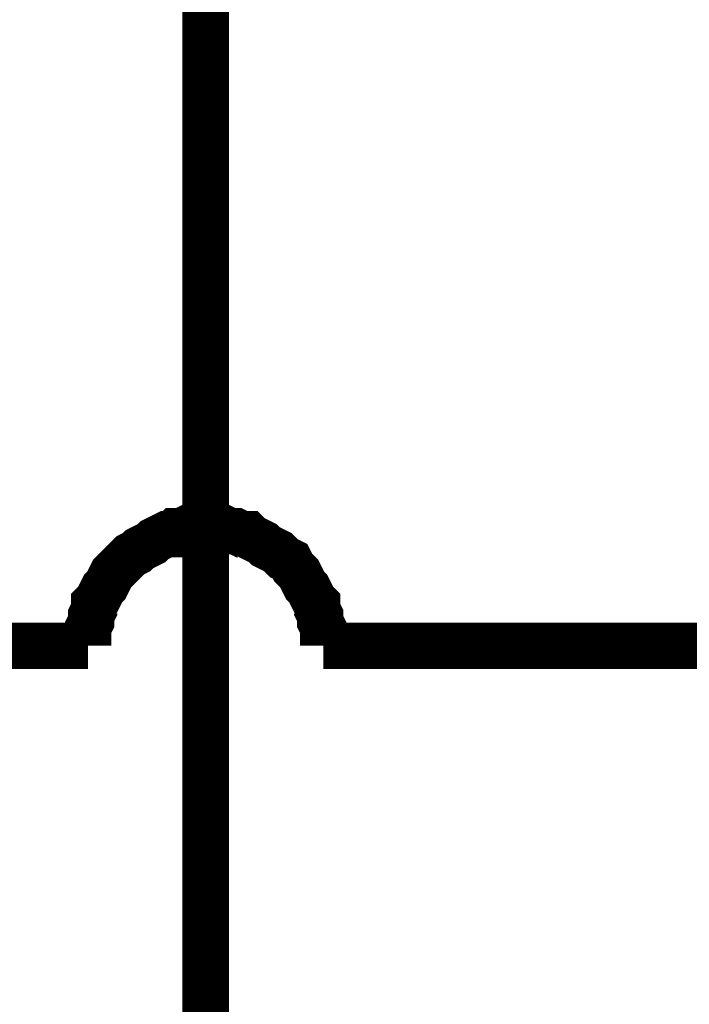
# Model space of a CAD drawing. Header units: inches. Extents: x 0 to 292, y 0 to 193.
# Tile 43 of 189: x 74.45 to 78.78, y 126.15 to 132.51. Entities that reach past the tile are written whole.
import ezdxf

# ---------------------------------------------------------------- set-up
doc = ezdxf.new("R2010")
doc.units = ezdxf.units.IN
doc.layers.add('Sheet', color=255, linetype='Continuous')

msp = doc.modelspace()

# ---------------------------------------------------------------- linework, layer by layer
at = {"layer": 'Sheet'}
for points in [[(81.6563, 120.1627, 0.2997, 0.2997, 0), (75.6553, 120.1627, 0.2997, 0.2997, 0), (75.6553, 144.1563, 0.2997, 0.2997, 0)], [(75.6553, 129.2261, 0.2997, 0.2997, 0), (75.6163, 129.2261, 0.2997, 0.2997, 0), (75.5774, 129.2261, 0.2997, 0.2997, 0), (75.5384, 129.2261, 0.2997, 0.2997, 0), (75.4994, 129.2066, 0.2997, 0.2997, 0), (75.4605, 129.2066, 0.2997, 0.2997, 0), (75.441, 129.1871, 0.2997, 0.2997, 0), (75.402, 129.1871, 0.2997, 0.2997, 0), (75.363, 129.1676, 0.2997, 0.2997, 0), (75.3241, 129.1481, 0.2997, 0.2997, 0), (75.3046, 129.1286, 0.2997, 0.2997, 0), (75.2656, 129.1091, 0.2997, 0.2997, 0), (75.2267, 129.0897, 0.2997, 0.2997, 0), (75.2072, 129.0702, 0.2997, 0.2997, 0), (75.1682, 129.0507, 0.2997, 0.2997, 0), (75.1487, 129.0312, 0.2997, 0.2997, 0), (75.1292, 129.0117, 0.2997, 0.2997, 0), (75.0903, 128.9727, 0.2997, 0.2997, 0), (75.0708, 128.9532, 0.2997, 0.2997, 0), (75.0513, 128.9337, 0.2997, 0.2997, 0), (75.0318, 128.8947, 0.2997, 0.2997, 0), (75.0123, 128.8558, 0.2997, 0.2997, 0), (74.9929, 128.8363, 0.2997, 0.2997, 0), (74.9734, 128.7973, 0.2997, 0.2997, 0), (74.9539, 128.7583, 0.2997, 0.2997, 0), (74.9344, 128.7388, 0.2997, 0.2997, 0), (74.9344, 128.6998, 0.2997, 0.2997, 0), (74.9149, 128.6608, 0.2997, 0.2997, 0), (74.9149, 128.6219, 0.2997, 0.2997, 0), (74.8954, 128.5829, 0.2997, 0.2997, 0), (74.8954, 128.5439, 0.2997, 0.2997, 0), (74.8954, 128.5049, 0.2997, 0.2997, 0), (74.8954, 128.4659, 0.2997, 0.2997, 0)], [(76.4152, 128.4659, 0.2997, 0.2997, 0), (76.4152, 128.5049, 0.2997, 0.2997, 0), (76.4152, 128.5439, 0.2997, 0.2997, 0), (76.4152, 128.5829, 0.2997, 0.2997, 0), (76.3957, 128.6219, 0.2997, 0.2997, 0), (76.3957, 128.6608, 0.2997, 0.2997, 0), (76.3762, 128.6998, 0.2997, 0.2997, 0), (76.3762, 128.7388, 0.2997, 0.2997, 0), (76.3567, 128.7583, 0.2997, 0.2997, 0), (76.3372, 128.7973, 0.2997, 0.2997, 0), (76.3177, 128.8363, 0.2997, 0.2997, 0), (76.2983, 128.8558, 0.2997, 0.2997, 0), (76.2788, 128.8947, 0.2997, 0.2997, 0), (76.2593, 128.9337, 0.2997, 0.2997, 0), (76.2398, 128.9532, 0.2997, 0.2997, 0), (76.2203, 128.9727, 0.2997, 0.2997, 0), (76.2008, 129.0117, 0.2997, 0.2997, 0), (76.1619, 129.0312, 0.2997, 0.2997, 0), (76.1424, 129.0507, 0.2997, 0.2997, 0), (76.1229, 129.0702, 0.2997, 0.2997, 0), (76.0839, 129.0897, 0.2997, 0.2997, 0), (76.045, 129.1091, 0.2997, 0.2997, 0), (76.0255, 129.1286, 0.2997, 0.2997, 0), (75.9865, 129.1481, 0.2997, 0.2997, 0), (75.9476, 129.1676, 0.2997, 0.2997, 0), (75.9281, 129.1871, 0.2997, 0.2997, 0), (75.8891, 129.1871, 0.2997, 0.2997, 0), (75.8501, 129.2066, 0.2997, 0.2997, 0), (75.8112, 129.2066, 0.2997, 0.2997, 0), (75.7722, 129.2261, 0.2997, 0.2997, 0), (75.7332, 129.2261, 0.2997, 0.2997, 0), (75.6943, 129.2261, 0.2997, 0.2997, 0), (75.6553, 129.2261, 0.2997, 0.2997, 0)], [(74.8954, 128.4659, 0.2997, 0.2997, 0), (54.0479, 128.4659, 0.2997, 0.2997, 0), (41.0522, 128.4659, 0.2997, 0.2997, 0), (28.0566, 128.4659, 0.2997, 0.2997, 0), (28.0566, 128.1736, 0.2997, 0.2997, 0)], [(74.8954, 128.4659, 0.2997, 0.2997, 0), (74.8954, 128.4659, 0.2997, 0.2997, 0), (74.8954, 128.4659, 0.2997, 0.2997, 0), (74.8954, 128.4659, 0.2997, 0.2997, 0), (74.8954, 128.4659, 0.2997, 0.2997, 0), (74.8954, 128.4659, 0.2997, 0.2997, 0), (74.8954, 128.4659, 0.2997, 0.2997, 0), (74.8954, 128.4659, 0.2997, 0.2997, 0), (74.8954, 128.4659, 0.2997, 0.2997, 0), (74.8954, 128.4659, 0.2997, 0.2997, 0), (74.8954, 128.4659, 0.2997, 0.2997, 0), (74.8954, 128.4659, 0.2997, 0.2997, 0), (74.8954, 128.4659, 0.2997, 0.2997, 0), (74.8954, 128.4659, 0.2997, 0.2997, 0), (74.8954, 128.4659, 0.2997, 0.2997, 0), (74.8954, 128.4659, 0.2997, 0.2997, 0), (74.8954, 128.4659, 0.2997, 0.2997, 0), (74.8954, 128.4659, 0.2997, 0.2997, 0), (74.8954, 128.4659, 0.2997, 0.2997, 0), (74.8954, 128.4659, 0.2997, 0.2997, 0), (74.8954, 128.4659, 0.2997, 0.2997, 0), (74.8954, 128.4659, 0.2997, 0.2997, 0), (74.8954, 128.4659, 0.2997, 0.2997, 0), (74.8954, 128.4659, 0.2997, 0.2997, 0), (74.8954, 128.4659, 0.2997, 0.2997, 0), (74.8954, 128.4659, 0.2997, 0.2997, 0), (74.8954, 128.4659, 0.2997, 0.2997, 0), (74.8954, 128.4659, 0.2997, 0.2997, 0), (74.8954, 128.4659, 0.2997, 0.2997, 0), (74.8954, 128.4659, 0.2997, 0.2997, 0), (74.8954, 128.4659, 0.2997, 0.2997, 0), (74.8954, 128.4659, 0.2997, 0.2997, 0), (74.8954, 128.4659, 0.2997, 0.2997, 0)], [(81.6563, 128.4659, 0.2997, 0.2997, 0), (79.5326, 128.4659, 0.2997, 0.2997, 0), (76.4152, 128.4659, 0.2997, 0.2997, 0)]]:
    msp.add_lwpolyline(points, format="xyseb", dxfattribs=at)

doc.saveas('drawing.dxf')
